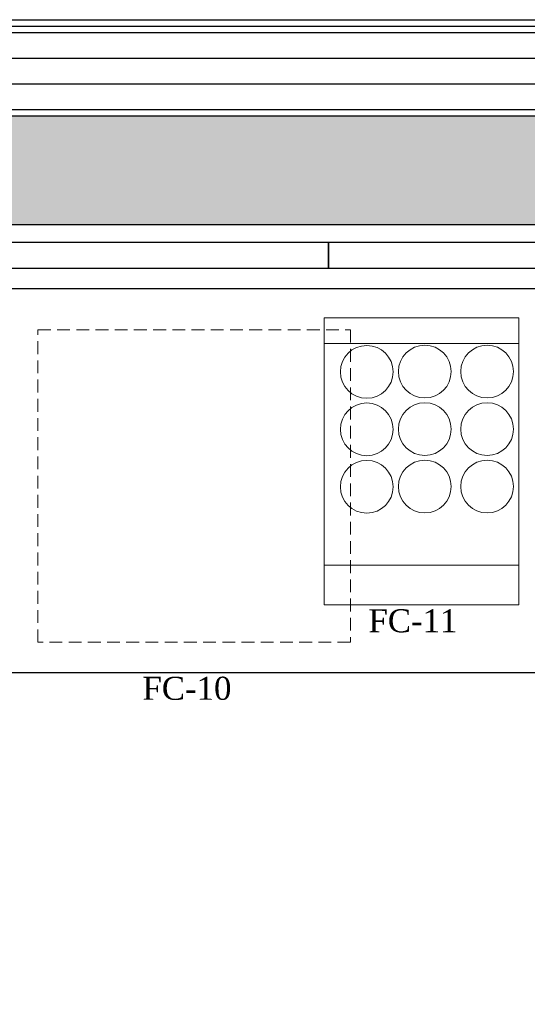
# Model space of a CAD drawing. Header units: inches. Extents: x 1703 to 137267, y -37098 to 14102.
# Tile 35 of 142: x 39943 to 40934, y 6712 to 8634. Entities that reach past the tile are written whole.
import ezdxf

# ---------------------------------------------------------------- set-up
doc = ezdxf.new("R2010")
doc.units = ezdxf.units.IN
doc.header["$MEASUREMENT"] = 0
for name, pattern in [('( Hidden )', [0.375, 0.25, -0.125]), ('HIDDEN', [0.375, 0.25, -0.125]), ('LEVEL-F-OVERALL LAYOUT$0$Hidden 2mm', [3, 2, -1])]:
    doc.linetypes.add(name, pattern=pattern)
for name, color, linetype, lineweight in [('AEQUIP', 9, 'Continuous', 0), ('CKD - Kit Text', 171, 'Continuous', 13), ('CKD Equipments', 252, 'Continuous', 0), ('EQPT', 3, 'Continuous', 9), ('equipmenta', 7, 'Continuous', 20), ('LEVEL-F-OVERALL LAYOUT$0$A-DETL', 251, 'Continuous', 15), ('LEVEL-F-OVERALL LAYOUT$0$A-WALL', 251, 'Continuous', 13), ('LEVEL-F-OVERALL LAYOUT$0$A-WALL-FULL-EXTR', 251, 'Continuous', 35)]:
    doc.layers.add(name, color=color, linetype=linetype, lineweight=lineweight)
for name, color, linetype in [('dispaly screen', 1, 'Continuous'), ('elevation line', 1, 'Continuous'), ('EQUIPMENT', 1, 'Continuous')]:
    doc.layers.add(name, color=color, linetype=linetype)
doc.styles.add('style12', font='BOOKOSI.TTF')

msp = doc.modelspace()

# ---------------------------------------------------------------- hatches: boundary and pattern name
at = {"layer": 'EQUIPMENT'}
h = msp.add_hatch(color=253, dxfattribs=at)
h.dxf.hatch_style = 1
h.paths.add_polyline_path([(32051.9, 8446.2), (30724.9, 8446.2), (30665, 8485.7), (30609.9, 8402.2), (32923.2, 6876.9), (32978.3, 6960.4), (32899.4, 7012.4), (32870.8, 7012.4), (32870.8, 7031.3), (32051.9, 7571.2)])
h.paths.add_polyline_path([(31952.8, 8371.2), (31951.9, 8370.6), (31951.9, 7637.2), (30838.6, 8371.2)], flags=16)
h.paths.add_polyline_path([(34770.8, 8371.2), (39065, 8371.2), (39065, 8108.7), (39471.3, 8108.7), (39471.3, 8233.7), (41621.3, 8233.7), (41621.3, 8108.7), (42027.5, 8108.7), (42027.5, 8446.2), (32951.9, 8446.2), (32951.9, 8371.2), (34670.8, 8371.2), (34670.8, 6486.8, -0.121461), (34648.7, 6200.4, -0.003202), (34646.3, 6193.1), (34641.5, 6169.9), (34721.1, 6135.4, 0.09501), (34770.8, 6394.4)])
h.paths.add_polyline_path([(33103.5, 6877.8), (33048.5, 6794.3), (33392.5, 6567.5, 0.363199), (33780.8, 5757.3), (33818.4, 5844.1), (33792.4, 5862.4), (33792.7, 5862.7, -0.279141), (33470.8, 6394.4, -0.091873), (33510.6, 6609.4)])
h.paths.add_polyline_path([(33859.1, 5829.8), (33880.4, 5825.4, -0.031), (33811.6, 5853.3), (33822.3, 5845.7), (33783.5, 5756, 0.014288), (33820.5, 5740.7)])
h.paths.add_polyline_path([(34507.3, 5847.2, -0.000786), (34416.4, 5903.9, -0.233154), (33892.1, 5821.6), (33891.7, 5819.4), (33860.6, 5825.9), (33823.3, 5739.6, 0.264635)])
h.paths.add_polyline_path([(34702.7, 6093.3), (34623.2, 6127.7), (34604.9, 6101.7), (34602.1, 6103.8), (34620.5, 6130, 0.009158), (34629.6, 6150, 0.009158), (34637.9, 6170.3), (34644.4, 6201.6), (34647.9, 6201), (34646.3, 6193.1, 0.003202), (34648.7, 6200.4, 0.121461), (34670.8, 6486.8), (34670.8, 6394.4, -0.243908), (34416.4, 5903.9, 0.000786), (34507.3, 5847.2, 0.11367)])
h.paths.add_polyline_path([(34637.2, 6168.5, -0.008345), (34629.6, 6150, -0.008345), (34621.3, 6131.8), (34704, 6096, 0.014288), (34720, 6132.7)])

# ---------------------------------------------------------------- linework, layer by layer
at = {"layer": 'AEQUIP'}
for p, q in [((40917.5, 8051.7), (40537.5, 8051.7)), ((40537.5, 8051.7), (40537.5, 7491.7)), ((40917.5, 7491.7), (40917.5, 8051.7)), ((40917.5, 8001.7), (40537.5, 8001.7)), ((40537.5, 7568.8), (40917.5, 7568.8)), ((40537.5, 7491.7), (40917.5, 7491.7))]:
    msp.add_line(p, q, dxfattribs=at)
at = {"layer": 'CKD Equipments'}
msp.add_lwpolyline([(40917.5, 7491.7), (40537.5, 7491.7), (40537.5, 8051.7), (40917.5, 8051.7), (40917.5, 7491.7)], dxfattribs=at)
at = {"layer": 'dispaly screen', "linetype": 'HIDDEN', "ltscale": 5}
for points in [[(40546.3, 8148.7), (40546.3, 8198.7), (39571.3, 8198.7), (39571.3, 8148.7), (40546.3, 8148.7)], [(41521.3, 8148.7), (41521.3, 8198.7), (40546.3, 8198.7), (40546.3, 8148.7), (41521.3, 8148.7)]]:
    msp.add_lwpolyline(points, dxfattribs=at)
at = {"layer": 'elevation line', "ltscale": 0.25}
msp.add_line((39471.3, 8108.7), (41621.3, 8108.7), dxfattribs=at)
msp.add_lwpolyline([(42027.5, 7358.7), (39065, 7358.7)], dxfattribs=at)
at = {"layer": 'EQPT', "linetype": '( Hidden )', "lineweight": 15, "ltscale": 100, "elevation": 7.4}
msp.add_lwpolyline([(39979.1, 8028.5), (40589.1, 8028.5), (40589.1, 7418.5), (39979.1, 7418.5), (39979.1, 8028.5)], dxfattribs=at)
at = {"layer": 'equipmenta'}
for centre in [(40620.9, 7946.2, 0), (40734.2, 7946.7), (40855.8, 7946.7), (40620.9, 7834, 0), (40734.2, 7834.5), (40855.8, 7834.5), (40620.9, 7721.9, 0), (40734.2, 7722.3), (40855.8, 7722.3)]:
    msp.add_circle(centre, 51.5, dxfattribs=at)
at = {"layer": 'LEVEL-F-OVERALL LAYOUT$0$A-DETL', "linetype": 'LEVEL-F-OVERALL LAYOUT$0$Hidden 2mm', "lineweight": 15}
for p, q in [((42027.5, 8608.7), (32951.9, 8608.7)), ((32951.9, 8458.7), (40801.1, 8458.7))]:
    msp.add_line(p, q, dxfattribs=at)
at = {"layer": 'LEVEL-F-OVERALL LAYOUT$0$A-WALL', "color": 3, "lineweight": 25}
for points in [[(32951.9, 8633.7), (42027.5, 8633.7)], [(39065, 8371.2), (39065, 8108.7), (39471.3, 8108.7), (39471.3, 8233.7), (41621.3, 8233.7), (41621.3, 8108.7), (42027.6, 8108.7)]]:
    msp.add_lwpolyline(points, dxfattribs=at)
at = {"layer": 'LEVEL-F-OVERALL LAYOUT$0$A-WALL-FULL-EXTR', "color": 2, "lineweight": -2}
for points in [[(32951.9, 8621.2), (42027.5, 8621.2)], [(32951.9, 8608.7), (42027.5, 8608.7)], [(32951.9, 8558.7), (42027.5, 8558.7)], [(32951.9, 8508.7), (42027.6, 8508.7)], [(32951.9, 8458.7), (42027.6, 8458.7)], [(32951.9, 8446.2), (42027.6, 8446.2)]]:
    msp.add_lwpolyline(points, dxfattribs=at)

# ---------------------------------------------------------------- texts
at = {"layer": 'CKD - Kit Text', "color": 0, "char_height": 45, "style": 'style12'}
for s, insert, width, attachment_point in [('FC-11', (40711, 7482.8), 1358.804, 2), ('FC-10', (40269.9, 7305.3), 679.843, 8)]:
    msp.add_mtext(s, dxfattribs=dict(at, insert=insert, width=width, attachment_point=attachment_point))

doc.saveas('drawing.dxf')
